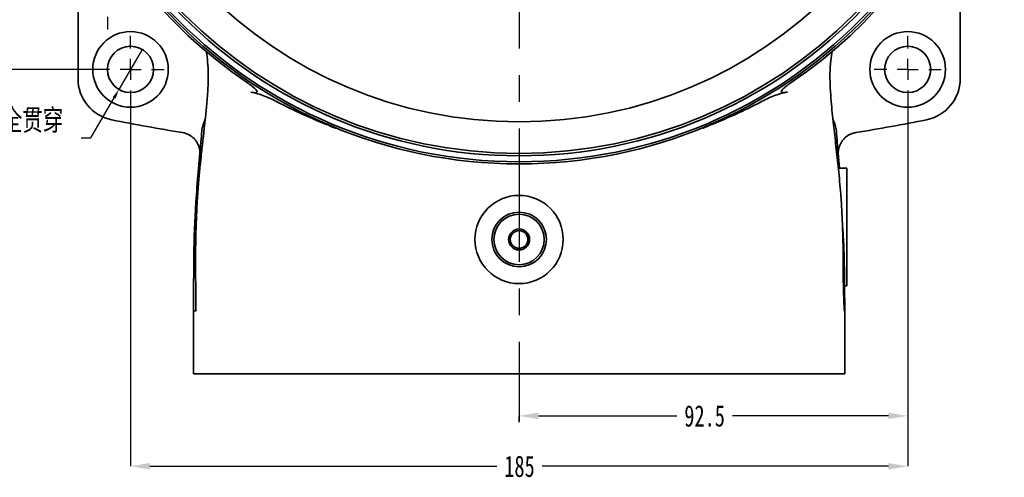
# Model space of a CAD drawing. Header units: millimetres. Extents: x -7686 to -856, y -458 to 6140.
# Tile 63 of 102: x -4406 to -4172, y 2145 to 2254. Entities that reach past the tile are written whole.
import ezdxf

# ---------------------------------------------------------------- set-up
doc = ezdxf.new("R2010")
doc.units = ezdxf.units.MM
doc.header["$LTSCALE"] = 5
doc.header["$PDSIZE"] = -1
doc.linetypes.add('CENTER', pattern=[10.16, 6.35, -1.27, 1.27, -1.27])
doc.layers.add('中心线层', color=4, linetype='CENTER')
doc.layers.add('标注层', color=7, linetype='Continuous')
doc.styles.add('SLDTEXTSTYLE0', font='TXT', dxfattribs={"width": 0.7})
doc.dimstyles.new('SLDDIMSTYLE4', dxfattribs={"dimtxt": 5.07876, "dimasz": 4.6, "dimexe": 0, "dimexo": 0.0625, "dimgap": 1.26969, "dimtad": 0, "dimtih": 1, "dimtoh": 1, "dimdec": 1, "dimrnd": 1e-09, "dimzin": 12, "dimdsep": 46, "dimtxsty": 'SLDTEXTSTYLE0', "dimsah": 1, "dimcen": 0, "dimadec": 0, "dimazin": 3, "dimtfac": 1, "dimtofl": 0, "dimtmove": 0, "dimatfit": 3, "dimfxl": 1, "dimfrac": 2, "dimtolj": 1, "dimtzin": 12, "dimarcsym": 0})
doc.dimstyles.new('SLDDIMSTYLE5', dxfattribs={"dimtxt": 2.53938, "dimasz": 2.3, "dimexe": 0, "dimexo": 0.0625, "dimgap": 0.634845, "dimtad": 0, "dimtih": 1, "dimtoh": 1, "dimdec": 6, "dimrnd": 1e-09, "dimzin": 12, "dimdsep": 46, "dimtxsty": 'SLDTEXTSTYLE0', "dimblk1": 'NONE', "dimsah": 1, "dimcen": 0, "dimadec": 0, "dimazin": 3, "dimtfac": 1, "dimtmove": 0, "dimatfit": 3, "dimldrblk": 'NONE', "dimfxl": 1, "dimfrac": 2, "dimtolj": 1, "dimtzin": 12, "dimarcsym": 0})

# ---------------------------------------------------------------- blocks, each defined once
blk = doc.blocks.new('*D103')
at = {"layer": 'Defpoints', "color": 0, "transparency": 16777216}
for p in [(-1000, 3007.38), (-960.43, 3007.38), (-960.43, 2822.38)]:
    blk.add_point(p, dxfattribs=at)
at = {"layer": '标注层', "color": 0, "lineweight": -2, "transparency": 16777216}
for p, q in [((-960.49, 3007.38), (-1000, 3007.38)), ((-1000, 3002.78), (-1000, 2920)), ((-1000, 2826.98), (-1000, 2912.38)), ((-960.49, 2822.38), (-1000, 2822.38))]:
    blk.add_line(p, q, dxfattribs=at)
at = {"layer": '标注层', "color": 0, "transparency": 16777216}
for points in [[(-1000.77, 3002.78), (-999.23, 3002.78), (-1000, 3007.38)], [(-1000.77, 2826.98), (-999.23, 2826.98), (-1000, 2822.38)]]:
    blk.add_solid(points, dxfattribs=at)
at = {"layer": '标注层', "color": 0, "transparency": 16777216, "insert": (-1000, 2918.73), "char_height": 5.079, "attachment_point": 2, "style": 'SLDTEXTSTYLE0'}
blk.add_mtext('\\A1;185', dxfattribs=at)
blk = doc.blocks.new('*D104')
at = {"layer": 'Defpoints', "color": 0, "transparency": 16777216}
for p in [(-952.43, 2814.38), (-767.43, 2814.38), (-767.43, 2727.87)]:
    blk.add_point(p, dxfattribs=at)
at = {"layer": '标注层', "color": 0, "lineweight": -2, "transparency": 16777216}
for p, q in [((-952.43, 2814.32), (-952.43, 2727.87)), ((-767.43, 2814.32), (-767.43, 2727.87)), ((-947.83, 2727.87), (-865.25, 2727.87)), ((-772.03, 2727.87), (-854.42, 2727.87))]:
    blk.add_line(p, q, dxfattribs=at)
at = {"layer": '标注层', "color": 0, "transparency": 16777216}
for points in [[(-947.83, 2728.64), (-947.83, 2727.1), (-952.43, 2727.87)], [(-772.03, 2728.64), (-772.03, 2727.1), (-767.43, 2727.87)]]:
    blk.add_solid(points, dxfattribs=at)
at = {"layer": '标注层', "color": 0, "transparency": 16777216, "insert": (-859.84, 2730.41), "char_height": 5.079, "attachment_point": 2, "style": 'SLDTEXTSTYLE0'}
blk.add_mtext('\\A1;185', dxfattribs=at)
blk = doc.blocks.new('*D105')
at = {"layer": 'Defpoints', "color": 0, "transparency": 16777216}
for p in [(-767.43, 2814.38), (-859.93, 2738.36), (-767.43, 2739.87)]:
    blk.add_point(p, dxfattribs=at)
at = {"layer": '标注层', "color": 0, "lineweight": -2, "transparency": 16777216}
for p, q in [((-767.43, 2814.32), (-767.43, 2739.87)), ((-859.93, 2738.42), (-859.93, 2739.87)), ((-855.33, 2739.87), (-822.37, 2739.87)), ((-772.03, 2739.87), (-809.17, 2739.87))]:
    blk.add_line(p, q, dxfattribs=at)
at = {"layer": '标注层', "color": 0, "transparency": 16777216}
for points in [[(-855.33, 2740.64), (-855.33, 2739.1), (-859.93, 2739.87)], [(-772.03, 2740.64), (-772.03, 2739.1), (-767.43, 2739.87)]]:
    blk.add_solid(points, dxfattribs=at)
at = {"layer": '标注层', "color": 0, "transparency": 16777216, "insert": (-815.77, 2742.41), "char_height": 5.079, "attachment_point": 2, "style": 'SLDTEXTSTYLE0'}
blk.add_mtext('\\A1;92.5', dxfattribs=at)
blk = doc.blocks.new('*D107')
at = {"layer": 'Defpoints', "color": 0, "transparency": 16777216}
for p in [(-949.68, 2827.14), (-955.18, 2817.61)]:
    blk.add_point(p, dxfattribs=at)
at = {"layer": '标注层', "color": 0, "lineweight": -2, "transparency": 16777216}
for p, q in [((-949.68, 2827.14), (-955.18, 2817.61)), ((-961.84, 2806.06), (-956.33, 2815.62)), ((-964.14, 2806.06), (-961.84, 2806.06))]:
    blk.add_line(p, q, dxfattribs=at)
at = {"layer": '标注层', "color": 0, "transparency": 16777216}
blk.add_solid([(-956.66, 2815.81), (-955.99, 2815.43), (-955.18, 2817.61)], dxfattribs=at)
at = {"layer": '标注层', "color": 0, "transparency": 16777216, "insert": (-1007.24, 2812.9), "char_height": 2.5394, "attachment_point": 1, "style": 'SLDTEXTSTYLE0'}
blk.add_mtext('\\A1;{\\H2.00049x;4 x ∅11\\fSimSun|b0|i0|c134|p2;完全贯穿\\P\\fGDT|b0|i0|c134|p2;v\\Ftxt|c134;%%C18\\fGDT|b0|i0|c134|p2;x\\Ftxt|c134;0.5}', dxfattribs=at)
blk = doc.blocks.new('_None')
blk = doc.blocks.new('SW_CENTERMARKSYMBOL_1')
at = {"layer": '中心线层', "color": 0}
for p, q in [((0, 5), (0, 8)), ((0, 0), (0, 2.5)), ((-5, 0), (-8, 0)), ((0, 0), (-2.5, 0)), ((0, 0), (0, -2.5)), ((0, 0), (2.5, 0)), ((5, 0), (8, 0)), ((0, -5), (0, -8))]:
    blk.add_line(p, q, dxfattribs=at)
blk = doc.blocks.new('SW_CENTERMARKSYMBOL_4')
at = {"layer": '中心线层', "color": 0}
for p, q in [((0, 5), (0, 8)), ((0, 0), (0, 2.5)), ((-5, 0), (-8, 0)), ((0, 0), (-2.5, 0)), ((0, 0), (0, -2.5)), ((0, 0), (2.5, 0)), ((5, 0), (8, 0)), ((0, -5), (0, -8))]:
    blk.add_line(p, q, dxfattribs=at)
blk = doc.blocks.new('SW_CENTERMARKSYMBOL_5')
at = {"layer": '中心线层', "color": 0}
for p, q in [((0, 5), (0, 8)), ((0, 0), (0, 2.5)), ((-5, 0), (-8, 0)), ((0, 0), (-2.5, 0)), ((0, 0), (0, -2.5)), ((0, 0), (2.5, 0)), ((5, 0), (8, 0)), ((0, -5), (0, -8))]:
    blk.add_line(p, q, dxfattribs=at)
blk = doc.blocks.new('1232')
at = {"layer": '中心线层', "color": 0}
blk.add_line((1027.69, 349.77), (1027.69, 178.24), dxfattribs=at)
blk = doc.blocks.new('J1')
at = {"color": 7, "linetype": 'Continuous', "lineweight": 35}
for p, q in [((-964.9289141, 2866.7617583), (-964.9289141, 2820.1761923)), ((-754.9289141, 2820.1761923), (-754.9289141, 2866.7617583)), ((-935.1263293, 2809.1800615), (-934.6310504, 2810.5628826)), ((-785.2129318, 2810.5242243), (-784.7314989, 2809.1800615)), ((-783.6704971, 2798.8788031), (-784.1836713, 2805.0844501)), ((-781.9289141, 2798.8788031), (-784.0085859, 2798.8788031)), ((-781.9289141, 2798.8788031), (-781.9289141, 2770.8788031)), ((-782.4392447, 2770.8788031), (-781.9289141, 2770.8788031)), ((-937.4289141, 2764.8788031), (-937.4289141, 2749.8788031)), ((-782.4289141, 2764.8788031), (-782.5988182, 2764.8788031)), ((-782.4289141, 2764.8788031), (-782.4289141, 2749.8788031)), ((-802.4289141, 2749.8788031), (-917.4289141, 2749.8788031))]:
    blk.add_line(p, q, dxfattribs=at)
for centre, radius in [((-859.9289141, 2914.8788031), 115), ((-859.9289141, 2914.8788031), 114.5), ((-859.9289141, 2914.8788031), 113.0773503), ((-859.9289141, 2914.8788031), 112.5), ((-859.9289141, 2914.8788031), 105), ((-952.4289141, 2822.3788031), 9), ((-767.4289141, 2822.3788031), 9), ((-952.4289141, 2822.3788031), 5.5), ((-767.4289141, 2822.3788031), 5.5), ((-859.9289141, 2781.8788031), 10.5), ((-859.9289141, 2781.8788031), 6.5), ((-859.9289141, 2781.8788031), 6), ((-859.9289141, 2781.8788031), 2.5), ((-859.9289141, 2781.8788031), 2.1)]:
    blk.add_circle(centre, radius, dxfattribs=at)
for centre, radius, start, end in [((-859.9289141, 2914.8788031), 115.5, 95.563387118, 235.944915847), ((-859.9289141, 2914.8788031), 115.5, 304.103670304, 84.436612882), ((-954.9289141, 2820.1761923), 10, 180, 258.820839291), ((-764.9289141, 2820.1761923), 10, 281.179160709, 0), ((-859.9289141, 3300.8788031), 500, 258.820839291, 260.775030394), ((-859.9289141, 3300.8788031), 500, 279.224969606, 281.179160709)]:
    blk.add_arc(centre, radius, start, end, dxfattribs=at)
for points, knots in [([(-782.5026629, 2764.879143), (-782.5326604, 2765.4390096), (-782.6218285, 2767.1032233), (-782.7422161, 2770.3653405), (-782.7996044, 2774.6518681), (-782.7872857, 2779.305545), (-782.8934591, 2783.9989679), (-783.0835779, 2788.4538819), (-783.3864749, 2793.3042915), (-783.8861997, 2798.485031), (-784.490646, 2804.0095713), (-785.1014861, 2809.3693124), (-785.7128295, 2815.0103562), (-786.0004448, 2820.0620129), (-785.8542335, 2824.1606427), (-785.5075242, 2826.0657899), (-785.3588911, 2826.88252)], [0, 0, 0, 0, 0.0302126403, 0.0898076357, 0.1586406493, 0.2365370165, 0.3123548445, 0.3835534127, 0.4500578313, 0.5450992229, 0.6331498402, 0.716600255, 0.8035384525, 0.9048688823, 0.9592176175, 1, 1, 1, 1]), ([(-934.4121477, 2826.6284692), (-934.4120168, 2826.6279096), (-934.2249703, 2825.8281262), (-934.0344762, 2824.0199952), (-933.8692978, 2820.9721887), (-933.9842457, 2817.4544035), (-934.2835938, 2813.8127887), (-934.6312069, 2810.5173551), (-934.9348975, 2807.8103111), (-935.1717143, 2805.7081729), (-935.3773779, 2803.8712595), (-935.6001135, 2801.8572214), (-935.8812475, 2799.1867819), (-936.2085385, 2795.7332718), (-936.5366241, 2791.4603587), (-936.7929924, 2786.3935537), (-936.9401536, 2780.556622), (-936.9648664, 2773.9521697), (-936.8611444, 2768.643511), (-936.9074745, 2765.5319335), (-936.9171849, 2764.879779)], [0, 0, 0, 0, 0.0000291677, 0.0416847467, 0.0884697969, 0.1490313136, 0.2115805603, 0.2653349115, 0.3093633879, 0.3434160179, 0.3676520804, 0.3990315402, 0.4414625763, 0.4975874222, 0.5669111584, 0.6488395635, 0.7430519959, 0.8494206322, 0.9684401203, 1, 1, 1, 1]), ([(-924.6077223, 2819.1871014), (-924.2551953, 2818.9488255), (-923.9096871, 2818.7021975), (-923.4079267, 2818.3124529), (-923.2431027, 2818.1789182), (-922.9245224, 2817.9026506), (-922.769279, 2817.7594579), (-922.5591279, 2817.5335273), (-922.4928424, 2817.4564519), (-922.3766129, 2817.2945328), (-922.3240193, 2817.2070838), (-922.294076, 2817.0784032), (-922.2934238, 2817.0358932), (-922.3184801, 2816.9630963), (-922.3442333, 2816.9330578), (-922.4430281, 2816.8661029), (-922.5319512, 2816.8485), (-922.7116641, 2816.8304438), (-922.8060207, 2816.8308343), (-922.9968163, 2816.8399525), (-923.0928035, 2816.8488901), (-923.3816864, 2816.8829364), (-923.5754877, 2816.9151708), (-923.7697478, 2816.9517127)], [0, 0, 0, 0, 0.25, 0.25, 0.375, 0.375, 0.5, 0.5, 0.5625, 0.5625, 0.625, 0.625, 0.65625, 0.65625, 0.6875, 0.6875, 0.75, 0.75, 0.8125, 0.8125, 0.875, 0.875, 1, 1, 1, 1]), ([(-796.0441125, 2816.9961589), (-796.2397605, 2816.9593271), (-796.4347938, 2816.9269694), (-796.7249211, 2816.8936825), (-796.8214171, 2816.8851576), (-797.0113561, 2816.8776431), (-797.1056046, 2816.8783432), (-797.2385356, 2816.8950161), (-797.2814703, 2816.9031914), (-797.3623007, 2816.9290879), (-797.3997802, 2816.9467964), (-797.4588303, 2816.9972309), (-797.4791963, 2817.030161), (-797.4938058, 2817.1069948), (-797.4882865, 2817.1502652), (-797.4485048, 2817.2785502), (-797.3947159, 2817.3632188), (-797.2744043, 2817.5248099), (-797.2068405, 2817.6017365), (-796.9955805, 2817.8253509), (-796.842085, 2817.9660674), (-796.5242715, 2818.240522), (-796.3607474, 2818.3727468), (-795.8622982, 2818.7596105), (-795.5191577, 2819.0048644), (-795.1689837, 2819.2419827)], [0, 0, 0, 0, 0.125, 0.125, 0.1875, 0.1875, 0.25, 0.25, 0.28125, 0.28125, 0.3125, 0.3125, 0.34375, 0.34375, 0.375, 0.375, 0.4375, 0.4375, 0.5, 0.5, 0.625, 0.625, 0.75, 0.75, 1, 1, 1, 1]), ([(-923.7697478, 2816.9517127), (-922.6976881, 2816.7500496), (-921.6298294, 2816.4440019), (-920.0320978, 2815.837414), (-919.4984382, 2815.6084864), (-918.454091, 2815.1234109), (-917.9399468, 2814.8669474), (-917.4293317, 2814.60443)], [0, 0, 0, 0, 0.5, 0.5, 0.75, 0.75, 1, 1, 1, 1]), ([(-796.0441125, 2816.9961589), (-797.1271238, 2816.7922766), (-798.1992913, 2816.4779043), (-799.7956923, 2815.8656862), (-800.3256337, 2815.6363815), (-801.382844, 2815.139864), (-801.9075031, 2814.8750142), (-802.4286634, 2814.6042106)], [0, 0, 0, 0, 0.5, 0.5, 0.75, 0.75, 1, 1, 1, 1]), ([(-905.2335238, 2809.0608938), (-905.1024216, 2809.0132243), (-904.97135, 2808.965019), (-904.8215488, 2808.9202694), (-904.80486, 2808.9154691), (-904.7797202, 2808.9092382), (-904.7713119, 2808.9072879), (-904.7587206, 2808.9052258), (-904.7544864, 2808.9046298), (-904.7463813, 2808.9046935), (-904.7427611, 2808.9070382), (-904.749465, 2808.9164774), (-904.7573838, 2808.9209849), (-904.7716278, 2808.9301434), (-904.7789761, 2808.9344789), (-904.8012303, 2808.9472099), (-904.816323, 2808.955282), (-904.8922047, 2808.9949667), (-904.9541807, 2809.0246869), (-905.2642935, 2809.1721669), (-905.5151541, 2809.2847477), (-906.2669033, 2809.6239536), (-906.7687604, 2809.848659), (-907.2698876, 2810.0750234)], [0, 0, 0, 0, 0.125, 0.125, 0.140625, 0.140625, 0.1484375, 0.1484375, 0.15234375, 0.15234375, 0.15625, 0.15625, 0.1640625, 0.1640625, 0.171875, 0.171875, 0.1875, 0.1875, 0.25, 0.25, 0.5, 0.5, 1, 1, 1, 1]), ([(-905.2335238, 2809.0608938), (-905.1120444, 2809.0059792), (-904.9904786, 2808.9512546), (-904.8688265, 2808.8967225), (-904.7471743, 2808.8421904), (-904.6254355, 2808.7878507), (-904.5036099, 2808.7337059), (-904.2886034, 2808.638147), (-904.0733255, 2808.5431944), (-903.857777, 2808.448861), (-903.8301676, 2808.4367779), (-903.8025538, 2808.424705), (-903.7749355, 2808.4126422), (-903.7353821, 2808.3953667), (-903.6958114, 2808.3781309), (-903.6562479, 2808.3608782)], [0, 0, 0, 0, 0.0004000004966, 0.0004000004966, 0.0004000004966, 0.0008000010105, 0.0008000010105, 0.0008000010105, 0.0015059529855, 0.0015059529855, 0.0015059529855, 0.0015963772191, 0.0015963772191, 0.0015963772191, 0.0017258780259, 0.0017258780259, 0.0017258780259, 0.0017258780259]), ([(-814.6243045, 2809.0608938), (-814.7457838, 2809.0059792), (-814.8673496, 2808.9512546), (-814.9890018, 2808.8967225), (-815.2702289, 2808.770659), (-815.5519205, 2808.6456232), (-815.8340758, 2808.5216447), (-815.9169746, 2808.4852192), (-815.9999136, 2808.4488848), (-816.0828928, 2808.4126422), (-816.1224462, 2808.3953666), (-816.1620169, 2808.3781309), (-816.2015804, 2808.3608781)], [0, 0, 0, 0, 0.0004000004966, 0.0004000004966, 0.0004000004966, 0.0013246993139, 0.0013246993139, 0.0013246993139, 0.0015963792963, 0.0015963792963, 0.0015963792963, 0.0017258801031, 0.0017258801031, 0.0017258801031, 0.0017258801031]), ([(-812.5879406, 2810.0750234), (-813.0913532, 2809.8476267), (-813.5955194, 2809.6219064), (-814.3506765, 2809.2811237), (-814.6027358, 2809.1680709), (-814.9141102, 2809.019634), (-814.9763596, 2808.9897752), (-815.0523161, 2808.9494726), (-815.0674281, 2808.9412606), (-815.0894591, 2808.9280998), (-815.0967466, 2808.9236026), (-815.106894, 2808.916115), (-815.1103288, 2808.9135339), (-815.1149646, 2808.9073444), (-815.1118335, 2808.9047616), (-815.0919562, 2808.9042975), (-815.0751621, 2808.9097909), (-815.04252, 2808.9184287), (-815.0262469, 2808.9232069), (-814.8802987, 2808.9675741), (-814.7522577, 2809.0143693), (-814.6243045, 2809.0608938)], [0, 0, 0, 0, 0.5, 0.5, 0.75, 0.75, 0.8125, 0.8125, 0.828125, 0.828125, 0.8359375, 0.8359375, 0.83984375, 0.83984375, 0.84375, 0.84375, 0.859375, 0.859375, 0.875, 0.875, 1, 1, 1, 1]), ([(-935.8913855, 2801.9643917), (-935.8526958, 2802.4500299), (-935.8891645, 2802.9203861), (-936.0387669, 2803.6232731), (-936.1046478, 2803.8541699), (-936.2671124, 2804.3052283), (-936.3639475, 2804.5263109), (-936.5911218, 2804.9588114), (-936.7176493, 2805.1630593), (-936.9963812, 2805.5501779), (-937.1492588, 2805.7337606), (-937.6468506, 2806.2496632), (-938.0214316, 2806.5402323), (-938.4501873, 2806.7783694)], [0, 0, 0, 0, 0.25, 0.25, 0.375, 0.375, 0.5, 0.5, 0.625, 0.625, 0.75, 0.75, 1, 1, 1, 1]), ([(-781.4076409, 2806.7783694), (-781.8366464, 2806.5400936), (-782.2113585, 2806.2493606), (-782.7090657, 2805.7331998), (-782.8620185, 2805.5494596), (-783.1407048, 2805.1622533), (-783.2671528, 2804.958033), (-783.4940946, 2804.5258321), (-783.5911997, 2804.3039962), (-783.7532621, 2803.8538316), (-783.8186572, 2803.6247479), (-783.9183967, 2803.1569798), (-783.9521592, 2802.9204728), (-783.985724, 2802.4459632), (-783.9857651, 2802.2069286), (-783.9664427, 2801.9643917)], [0, 0, 0, 0, 0.25, 0.25, 0.375, 0.375, 0.5, 0.5, 0.625, 0.625, 0.75, 0.75, 0.875, 0.875, 1, 1, 1, 1]), ([(-781.4076409, 2806.7783694), (-781.1561681, 2806.918041), (-780.8933614, 2807.0359773), (-780.344362, 2807.2270009), (-780.0611458, 2807.2987947), (-779.77323, 2807.3455557)], [0, 0, 0, 0, 0.5, 0.5, 1, 1, 1, 1]), ([(-935.6741569, 2805.0844501), (-936.1132922, 2800.3080251), (-936.9470357, 2791.2394923), (-937.3512684, 2780.9959482), (-937.3694083, 2775.5471839), (-937.3732001, 2774.4082122)], [0, 0, 0, 0, 0.4681470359, 0.8888251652, 1, 1, 1, 1]), ([(-937.4289141, 2764.8788031), (-937.429166, 2766.4045498), (-937.4296409, 2769.2811736), (-937.3940068, 2773.9491865), (-937.2901637, 2778.564646), (-937.0826436, 2783.0362499), (-936.8814514, 2786.2514005), (-936.7057601, 2787.9893251), (-936.676185, 2788.2818791)], [0, 0, 0, 0, 0.2273119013, 0.4285710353, 0.6126493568, 0.7900001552, 0.9646496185, 1, 1, 1, 1]), ([(-782.9415671, 2784.8692546), (-782.8870399, 2784.2650447), (-782.6999416, 2782.1918304), (-782.5809357, 2778.5631908), (-782.459866, 2773.9496102), (-782.4293683, 2769.2810333), (-782.4290715, 2766.4045032), (-782.4289141, 2764.8788031)], [0, 0, 0, 0, 0.0845303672, 0.2900475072, 0.5033608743, 0.7365845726, 1, 1, 1, 1]), ([(-937.4289141, 2764.8788031), (-937.4060319, 2764.8788031), (-937.3788823, 2764.8788031), (-936.9060332, 2764.8788031), (-936.8317116, 2764.8788031)], [0, 0, 0, 0, 0.842821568, 1, 1, 1, 1]), ([(-917.4289141, 2749.8788031), (-917.77798, 2749.8788031), (-918.4760965, 2749.8788031), (-919.5203989, 2749.8788031), (-921.7707054, 2749.8788031), (-924.816171, 2749.8788031), (-928.5368233, 2749.8788031), (-931.6761819, 2749.8788031), (-934.2135631, 2749.8788031), (-936.1755902, 2749.8788031), (-937.0308217, 2749.8788031), (-937.3277545, 2749.8788031), (-937.4104216, 2749.8788031), (-937.4289141, 2749.8788031), (-937.4289141, 2749.8788031)], [0, 0, 0, 0, 0.0333333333, 0.0666666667, 0.1, 0.25, 0.3666666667, 0.5, 0.6333333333, 0.75, 0.9, 0.9333333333, 0.9666666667, 1, 1, 1, 1]), ([(-782.4289141, 2749.8788031), (-782.4289141, 2749.8788031), (-782.4474067, 2749.8788031), (-782.5300737, 2749.8788031), (-782.8270066, 2749.8788031), (-783.682238, 2749.8788031), (-785.6442651, 2749.8788031), (-788.1816463, 2749.8788031), (-791.3210049, 2749.8788031), (-795.0416573, 2749.8788031), (-798.0871229, 2749.8788031), (-800.3374293, 2749.8788031), (-801.3817317, 2749.8788031), (-802.0798483, 2749.8788031), (-802.4289141, 2749.8788031)], [0, 0, 0, 0, 0.0333333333, 0.0666666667, 0.1, 0.25, 0.3666666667, 0.5, 0.6333333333, 0.75, 0.9, 0.9333333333, 0.9666666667, 1, 1, 1, 1])]:
    blk.add_open_spline(points, degree=3, knots=knots, dxfattribs=at)
for points in [[(-905.2335238, 2809.0608938), (-909.3942626, 2810.686361), (-913.466837, 2812.5398832), (-917.4293852, 2814.6043163)], [(-802.42866, 2814.6042033), (-806.3896551, 2812.5405891), (-810.4618933, 2810.6870143), (-814.6243045, 2809.0608938)], [(-935.1263293, 2809.1800615), (-935.3135656, 2808.7015254), (-935.4246725, 2808.2059176), (-935.4596066, 2807.6932286)], [(-784.3982217, 2807.6932286), (-784.4329784, 2808.2033136), (-784.5452131, 2808.7039546), (-784.7314989, 2809.1800615)], [(-940.0845983, 2807.3455557), (-939.5071657, 2807.2517737), (-938.9608662, 2807.0620077), (-938.4501873, 2806.7783694)], [(-935.6741569, 2805.0844501), (-935.5946913, 2806.0094968), (-935.524523, 2806.8528733), (-935.4596066, 2807.6932286)], [(-784.1836713, 2805.0844501), (-784.2629508, 2806.0073299), (-784.3332963, 2806.8527578), (-784.3982217, 2807.6932286)]]:
    blk.add_open_spline(points, degree=3, dxfattribs=at)
at = {"layer": '中心线层'}
for name, p in [('1232', (-1887.6168132, 2560.1112886)), ('SW_CENTERMARKSYMBOL_1', (-957.9289141, 2839.8788031)), ('SW_CENTERMARKSYMBOL_5', (-952.4289141, 2822.3788031)), ('SW_CENTERMARKSYMBOL_4', (-767.4289141, 2822.3788031))]:
    blk.add_blockref(name, p, dxfattribs=at)
at = {"layer": '标注层'}
dim = blk.add_linear_dim(base=(-1000, 3007.3788031), p1=(-960.4289141, 2822.3788031), p2=(-960.4289141, 3007.3788031), angle=90, dimstyle='SLDDIMSTYLE4', override={"dimpost": '<>'}, dxfattribs=at)
dim.commit()
dim.dimension.update_dxf_attribs({"geometry": '*D103', "text_midpoint": (-1000, 2916.1909302), "dimtype": 128})
dim = blk.add_diameter_dim_2p(p1=(-949.6814574, 2827.1434102), p2=(-955.1763709, 2817.6141959), text='{\\H2.00049x;4 x <>\\fSimSun|b0|i0|c134|p2;完全贯穿\\P\\fGDT|b0|i0|c134|p2;v\\Ftxt|c134;%%C18\\fGDT|b0|i0|c134|p2;x\\Ftxt|c134;0.5}', dimstyle='SLDDIMSTYLE5', dxfattribs=at)
dim.commit()
dim.dimension.update_dxf_attribs({"geometry": '*D107', "text_midpoint": (-986.0096784, 2806.055682), "dimtype": 131})
for base, p1, picture, middle in [((-767.4289141, 2727.8688031), (-952.4289141, 2814.3788031), '*D104', (-859.8360396, 2727.8688031)), ((-767.4289141, 2739.8688031), (-859.9289141, 2738.3553875), '*D105', (-815.7705825, 2739.8688031))]:
    dim = blk.add_linear_dim(base=base, p1=p1, p2=(-767.4289141, 2814.3788031), dimstyle='SLDDIMSTYLE4', override={"dimpost": '<>'}, dxfattribs=at)
    dim.commit()
    dim.dimension.update_dxf_attribs({"geometry": picture, "text_midpoint": middle, "dimtype": 128})

msp = doc.modelspace()

# ---------------------------------------------------------------- block references
at = {"color": 1, "linetype": 'ByBlock'}
msp.add_blockref('J1', (-3427.637, -579.879), dxfattribs=at)

doc.saveas('drawing.dxf')
